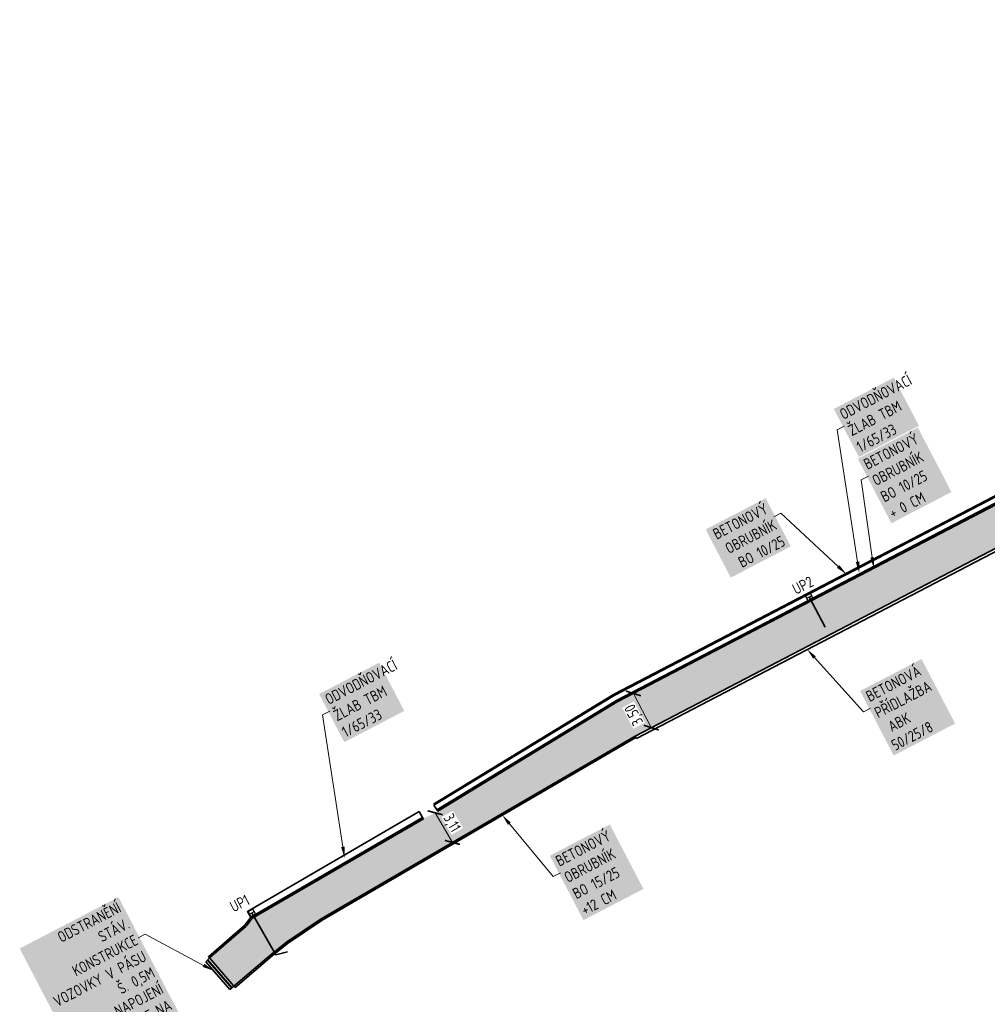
# Model space of a CAD drawing. Header units: metres. Extents: x -1063708 to -534076, y -2175421 to -1086750.
# Tile 2 of 7: x -534413 to -534325, y -1086936 to -1086847. Entities that reach past the tile are written whole.
import ezdxf
from ezdxf import colors
from ezdxf.entities.mleader import LeaderData, LeaderLine
from ezdxf.math import Vec2, Vec3

# ---------------------------------------------------------------- set-up
doc = ezdxf.new("R2010")
doc.units = ezdxf.units.M
doc.header["$LTSCALE"] = 0.7
doc.linetypes.add('CONTINOUS', pattern=[0])
for name, color, linetype, lineweight in [('AG_kanal destova', 24, 'G_POTR_626_PN', 35), ('AG_komunikace', 240, 'CONTINOUS', 50), ('RP_kom_popis', 240, 'Continuous', 35), ('RP_kom_srafy_asfalt', 41, 'Continuous', 18), ('RP_komunikace', 240, 'Continuous', 35)]:
    doc.layers.add(name, color=color, linetype=linetype, lineweight=lineweight)
doc.layers.add('RP_kom_odvodnění popis', color=160, linetype='Continuous')
doc.layers.add('ST_HATCH', color=7, linetype='Continuous')
doc.layers.add('RP_kom_zlaby', color=7, linetype='CONTINOUS', lineweight=30, true_color=0x5cb0ff)
doc.styles.add('GENERATED_STYLE_3', font='arialbd.ttf')
doc.styles.add('PM-Poznámka', font='isocpeur.ttf', dxfattribs={"width": 0.8})
doc.styles.add('PM2_Poznámkový', font='isocpeur.ttf', dxfattribs={"width": 0.8, "height": 2})
doc.linetypes.add('G_POTR_626_PN', pattern='A,0.5,-1,2,-6.5,[8,hpfmlin.shx,S=1,R=0,X=0,Y=0],-6.5,2,-1,0.5', length=20)
doc.linetypes.add('HP_03_DEM', pattern='A,0,[234,hpfmlin.shx,S=1,R=0,X=0,Y=0],-12.5', length=12.5)
doc.dimstyles.new('PM-Kom_Pozn', dxfattribs={"dimscale": 0, "dimtxt": 2, "dimasz": 2, "dimexe": 0, "dimexo": 5, "dimgap": 0.35, "dimtad": 1, "dimzin": 1, "dimtxsty": 'PM-Poznámka', "dimblk": 'ARCHTICK', "dimcen": 2.5, "dimclrd": 256, "dimclre": 256, "dimclrt": 256, "dimaunit": 2, "dimadec": 6, "dimazin": 0, "dimtfac": 1, "dimtmove": 1, "dimatfit": 3, "dimldrblk": 'DOTSMALL', "dimfxl": 10, "dimfxlon": 1, "dimtfill": 1, "dimlwd": 18, "dimlwe": 18, "dimarcsym": 0})

# ---------------------------------------------------------------- blocks, each defined once
blk = doc.blocks.new('_ARCHTICK')
at = {"color": 0, "linetype": 'ByBlock', "const_width": 0.15}
blk.add_lwpolyline([(-0.5, -0.5), (0.5, 0.5)], dxfattribs=at)
blk = doc.blocks.new('*D33')
at = {"layer": 'Defpoints', "color": 0, "transparency": 16777216}
blk.add_point((-534373.217, -1086921.704), dxfattribs=at)
at = {"layer": 'RP_kom_popis', "linetype": 'Continuous', "lineweight": 18, "transparency": 16777216}
blk.add_line((-534374.783, -1086919.015), (-534373.217, -1086921.704), dxfattribs=at)
at = {"layer": 'RP_kom_popis', "lineweight": 18, "transparency": 16777216}
for p, rotation in [((-534374.783, -1086919.015), 120.2101040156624), ((-534373.217, -1086921.704), 300.2101040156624)]:
    blk.add_blockref('_ARCHTICK', p, dxfattribs=dict(at, rotation=rotation))
at = {"layer": 'RP_kom_popis', "transparency": 16777216, "insert": (-534373.33, -1086919.969), "char_height": 1, "attachment_point": 5, "rotation": 300.2101, "style": 'PM-Poznámka', "bg_fill": 3, "box_fill_scale": 1.1, "bg_fill_color": 256, "bg_fill_true_color": 13158600, "bg_fill_transparency": 0}
blk.add_mtext('3,11', dxfattribs=at)
at = {"layer": 'Defpoints', "color": 0, "transparency": 16777216}
for p in [(-534374.554, -1086918.881), (-534372.988, -1086921.57)]:
    blk.add_point(p, dxfattribs=at)
blk = doc.blocks.new('_DotSmall')
at = {"color": 0, "linetype": 'ByBlock', "const_width": 0.5}
blk.add_lwpolyline([(-0.0625, 0, 1), (0.0625, 0, 1)], format="xyb", close=True, dxfattribs=at)
blk = doc.blocks.new('*D34')
at = {"layer": 'Defpoints', "color": 0, "transparency": 16777216}
for p in [(-534356.78, -1086908.178), (-534358.245, -1086908.941), (-534356.629, -1086912.045)]:
    blk.add_point(p, dxfattribs=at)
at = {"layer": 'RP_kom_popis', "linetype": 'Continuous', "lineweight": 18, "transparency": 16777216}
blk.add_line((-534355.163, -1086911.282), (-534356.78, -1086908.178), dxfattribs=at)
at = {"layer": 'RP_kom_popis', "lineweight": 18, "transparency": 16777216}
for p, rotation in [((-534356.78, -1086908.178), 117.51345), ((-534355.163, -1086911.282), 297.51345)]:
    blk.add_blockref('_ARCHTICK', p, dxfattribs=dict(at, rotation=rotation))
at = {"layer": 'RP_kom_popis', "transparency": 16777216, "insert": (-534356.659, -1086910.088), "char_height": 1, "attachment_point": 5, "rotation": 117.51345, "style": 'PM-Poznámka', "bg_fill": 3, "box_fill_scale": 1.1, "bg_fill_color": 256, "bg_fill_true_color": 13158600, "bg_fill_transparency": 0}
blk.add_mtext('3,50', dxfattribs=at)

msp = doc.modelspace()

# ---------------------------------------------------------------- hatches: boundary and pattern name
at = {"layer": 'RP_kom_srafy_asfalt', "transparency": 33554577}
h = msp.add_hatch(color=256, dxfattribs=at)
h.dxf.hatch_style = 1
edge = h.paths.add_edge_path()
edge.add_line((-534391.937, -1086929.295), (-534389.687, -1086931.878))
edge.add_line((-534389.687, -1086931.878), (-534388.29, -1086930.76))
edge.add_line((-534388.29, -1086930.76), (-534385.13, -1086928.64))
edge.add_line((-534385.13, -1086928.64), (-534380.465, -1086925.924))
edge.add_line((-534380.465, -1086925.924), (-534371.331, -1086920.606))
edge.add_line((-534371.331, -1086920.606), (-534356.629, -1086912.045))
edge.add_line((-534356.629, -1086912.045), (-534235.818, -1086849.121))
edge.add_line((-534235.818, -1086849.121), (-534236.137, -1086848.507))
edge.add_arc((-534238.629, -1086849.805), 2.809, 27.51345, 118.34931)
edge.add_line((-534239.962, -1086847.333), (-534240.406, -1086847.564))
edge.add_line((-534240.406, -1086847.564), (-534247.261, -1086851.134))
edge.add_line((-534247.261, -1086851.134), (-534253.51, -1086849.957))
edge.add_arc((-534254.436, -1086854.871), 5, 79.33536, 117.51165)
edge.add_line((-534256.745, -1086850.436), (-534272.903, -1086858.852))
edge.add_arc((-534270.593, -1086863.286), 5, 117.51165, 142.47835)
edge.add_line((-534274.559, -1086860.241), (-534281.099, -1086868.758))
edge.add_line((-534281.099, -1086868.758), (-534358.245, -1086908.941))
edge.add_line((-534358.245, -1086908.941), (-534374.554, -1086918.881))
edge.add_line((-534374.554, -1086918.881), (-534374.61, -1086918.91))
edge.add_line((-534374.61, -1086918.91), (-534375.85, -1086919.55))
edge.add_line((-534375.85, -1086919.55), (-534391.416, -1086928.612))
edge.add_line((-534391.416, -1086928.612), (-534391.937, -1086929.295))
h = msp.add_hatch(color=256, dxfattribs=at)
h.dxf.hatch_style = 1
h.paths.add_polyline_path([(-534395.26, -1086932.19), (-534391.916, -1086929.273), (-534389.688, -1086931.878), (-534393.053, -1086934.755)])
at = {"layer": 'ST_HATCH'}
h = msp.add_hatch(color=256, dxfattribs=at)
h.dxf.hatch_style = 1
h.paths.add_polyline_path([(-534387.332, -1086930.117), (-534389.687, -1086931.878), (-534390.996, -1086930.477), (-534388.207, -1086928.682), (-534356.761, -1086909.326), (-534356.01, -1086908.566), (-534323.094, -1086891.437), (-534322.473, -1086891.159), (-534321.884, -1086891.189), (-534318.18, -1086889.227), (-534238.659, -1086847.807), (-534237.031, -1086847.748), (-534235.784, -1086848.808), (-534237.115, -1086849.501), (-534236.878, -1086849.955), (-534246.208, -1086854.773), (-534246.427, -1086854.351), (-534269.043, -1086866.131), (-534300.972, -1086882.762), (-534322.036, -1086893.733), (-534343.32, -1086904.82), (-534353.958, -1086910.372), (-534384.02, -1086928.06), (-534385.13, -1086928.64)])

# ---------------------------------------------------------------- linework, layer by layer
at = {"layer": 'AG_kanal destova', "ltscale": 0.7}
msp.add_lwpolyline([(-534391.428, -1086928.096), (-534389.245, -1086931.912), (-534388.18, -1086931.65)], dxfattribs=at)
at = {"layer": 'AG_komunikace', "linetype": 'HP_03_DEM', "ltscale": 0.5}
msp.add_lwpolyline([(-534395.448, -1086932.354), (-534393.204, -1086934.93)], dxfattribs=at)
at = {"layer": 'RP_kom_popis'}
msp.add_lwpolyline([(-534391.826, -1086927.965), (-534391.517, -1086928.497)], dxfattribs=at)
at = {"layer": 'RP_kom_zlaby'}
for points in [[(-534341.162, -1086899.31), (-534340.931, -1086899.754), (-534340.488, -1086899.523), (-534340.719, -1086899.079)], [(-534391.77, -1086928.006), (-534391.518, -1086928.438), (-534391.086, -1086928.186), (-534391.337, -1086927.754)]]:
    msp.add_lwpolyline(points, close=True, dxfattribs=at)
for points in [[(-534341.047, -1086899.532), (-534340.604, -1086899.301)], [(-534391.644, -1086928.222), (-534391.212, -1086927.97)]]:
    msp.add_lwpolyline(points, dxfattribs=at)
at = {"layer": 'RP_komunikace'}
for points in [[(-534389.593, -1086931.995), (-534392.952, -1086934.872), (-534393.052, -1086934.755)], [(-534393.416, -1086935.068), (-534393.053, -1086934.755)]]:
    msp.add_lwpolyline(points, dxfattribs=at)

# ---------------------------------------------------------------- texts
at = {"layer": 'RP_kom_odvodnění popis', "style": 'PM2_Poznámkový', "width": 0.8}
for s, p in [('UP2', (-534342.018, -1086899.238)), ('UP1', (-534393.084, -1086928.08))]:
    msp.add_text(s, height=1, rotation=27.16187, dxfattribs=at).set_placement(p)

# ---------------------------------------------------------------- next in the draw order: dimensions: what is measured, and where the dimension line sits
at = {"layer": 'RP_kom_popis'}
for p1, p2, distance, picture, middle in [((-534356.629, -1086912.045), (-534358.245, -1086908.941), -1.652, '*D34', (-534356.659, -1086910.088)), ((-534374.554, -1086918.881), (-534372.988, -1086921.57), -0.265, '*D33', (-534373.33, -1086919.969))]:
    dim = msp.add_aligned_dim(p1=p1, p2=p2, distance=distance, dimstyle='PM-Kom_Pozn', dxfattribs=at)
    dim.commit()
    dim.dimension.update_dxf_attribs({"geometry": picture, "text_midpoint": middle})

# ---------------------------------------------------------------- next in the draw order: leaders
at = {"layer": 'RP_kom_popis', "lineweight": 18}
ml = msp.add_multileader_mtext('Standard', dxfattribs=at)
ml.set_content('\\A1;{\\fISOCPEUR|b0|i0|c238|p34;\\W0.8;BETONOVÝ OBRUBNÍK BO 10/25 + 0 CM}', color=256, style='GENERATED_STYLE_3')
ml.set_leader_properties(color=256, lineweight=9)
ml.build(insert=Vec2(0, 0))
ml.multileader.update_dxf_attribs({"text_left_attachment_type": 2, "text_right_attachment_type": 2, "dogleg_length": 0.36, "arrow_head_size": 1, "scale": 0.5})
ctx = ml.context
ctx.base_point, ctx.scale, ctx.char_height, ctx.arrow_head_size, ctx.landing_gap_size, ctx.plane_origin, ctx.plane_x_axis, ctx.plane_y_axis = Vec3(-534335.452, -1086888.442), 0.5, 1, 1, 0.18, Vec3(-534272.451, -1086863.744), Vec3(0.886902, 0.461957, 0), Vec3(-0.461957, 0.886902, 0)
ctx.left_attachment, ctx.right_attachment = 2, 2
notes = []
notes.append((ctx, [(1, (1, 1, 0), (-534336.09, -1086888.774), (0.886902, 0.461957, 0), 0.72, [(1, [(-534334.961, -1086896.813)], 0, [])])]))
ctx.mtext.insert, ctx.mtext.text_direction, ctx.mtext.rotation, ctx.mtext.width, ctx.mtext.defined_height, ctx.mtext.flow_direction = Vec3(-534336.001, -1086886.998), Vec3(0.886902, 0.461957, 0), 0.4802, 11.08645, 2.778, 5
ctx.mtext.has_bg_fill, ctx.mtext.bg_color, ctx.mtext.bg_scale_factor, ctx.mtext.bg_transparency, ctx.mtext.use_window_bg_color = 1, -1023410177, 1.3, 0, 0
ml = msp.add_multileader_mtext('Standard', dxfattribs=at)
ml.set_content('\\A1;{\\fISOCPEUR|b0|i0|c238|p34;\\W0.8;ODVODŇOVACÍ ŽLAB TBM 1/65/33}', color=256, style='GENERATED_STYLE_3')
ml.set_leader_properties(color=256, lineweight=9)
ml.build(insert=Vec2(0, 0))
ml.multileader.update_dxf_attribs({"text_left_attachment_type": 2, "text_right_attachment_type": 2, "dogleg_length": 0.36, "arrow_head_size": 1, "scale": 0.5})
ctx = ml.context
ctx.base_point, ctx.scale, ctx.char_height, ctx.arrow_head_size, ctx.landing_gap_size, ctx.plane_origin, ctx.plane_x_axis, ctx.plane_y_axis = Vec3(-534384.362, -1086909.795), 0.5, 1, 1, 0.18, Vec3(-534319.161, -1086890.176), Vec3(0.886902, 0.461957, 0), Vec3(-0.461957, 0.886902, 0)
ctx.left_attachment, ctx.right_attachment = 2, 2
notes.append((ctx, [(1, (1, 1, 0), (-534385, -1086910.128), (0.886902, 0.461957, 0), 0.72, [(0, [(-534383.015, -1086923.09)], 0, [])])]))
ctx.mtext.insert, ctx.mtext.text_direction, ctx.mtext.rotation, ctx.mtext.width, ctx.mtext.defined_height, ctx.mtext.flow_direction = Vec3(-534384.911, -1086908.352), Vec3(0.886902, 0.461957, 0), 0.4802, 11.08645, 2.778, 5
ctx.mtext.has_bg_fill, ctx.mtext.bg_color, ctx.mtext.bg_scale_factor, ctx.mtext.bg_transparency, ctx.mtext.use_window_bg_color = 1, -1023410177, 1.3, 0, 0
ml = msp.add_multileader_mtext('Standard', dxfattribs=at)
ml.set_content('\\A1;{\\fISOCPEUR|b0|i0|c238|p34;\\W0.8;BETONOVÁ PŘÍDLAŽBA  ABK 50/25/8 }', color=256, style='GENERATED_STYLE_3')
ml.set_leader_properties(color=256, lineweight=9)
ml.build(insert=Vec2(0, 0))
ml.multileader.update_dxf_attribs({"text_left_attachment_type": 2, "text_right_attachment_type": 2, "dogleg_length": 1.44, "arrow_head_size": 1, "scale": 0.5})
ctx = ml.context
ctx.base_point, ctx.scale, ctx.char_height, ctx.arrow_head_size, ctx.landing_gap_size, ctx.plane_origin, ctx.plane_x_axis, ctx.plane_y_axis = Vec3(-534335.245, -1086909.528), 0.5, 1, 1, 0.18, Vec3(-534275.198, -1086897.905), Vec3(0.886902, 0.461957, 0), Vec3(-0.461957, 0.886902, 0)
ctx.left_attachment, ctx.right_attachment = 2, 2
notes.append((ctx, [(1, (1, 1, 0), (-534335.883, -1086909.861), (0.886902, 0.461957, 0), 0.72, [(0, [(-534341.008, -1086904.174)], 0, [])])]))
ctx.mtext.insert, ctx.mtext.text_direction, ctx.mtext.rotation, ctx.mtext.width, ctx.mtext.defined_height, ctx.mtext.flow_direction = Vec3(-534335.794, -1086908.085), Vec3(0.886902, 0.461957, 0), 0.4802, 11.37384, 2.623, 5
ctx.mtext.has_bg_fill, ctx.mtext.bg_color, ctx.mtext.bg_scale_factor, ctx.mtext.bg_transparency, ctx.mtext.use_window_bg_color = 1, -1023410177, 1.3, 0, 0
ml = msp.add_multileader_mtext('Standard', dxfattribs=at)
ml.set_content('\\A1;{\\fISOCPEUR|b0|i0|c238|p34;\\W0.8;BETONOVÝ OBRUBNÍK BO 15/25 +12 CM}', color=256, style='GENERATED_STYLE_3')
ml.set_leader_properties(color=256, lineweight=9)
ml.build(insert=Vec2(0, 0))
ml.multileader.update_dxf_attribs({"text_left_attachment_type": 2, "text_right_attachment_type": 2, "dogleg_length": 0.36, "arrow_head_size": 1, "scale": 0.5})
ctx = ml.context
ctx.base_point, ctx.scale, ctx.char_height, ctx.arrow_head_size, ctx.landing_gap_size, ctx.plane_origin, ctx.plane_x_axis, ctx.plane_y_axis = Vec3(-534363.418, -1086924.482), 0.5, 1, 1, 0.18, Vec3(-534299.023, -1086902.462), Vec3(0.886902, 0.461957, 0), Vec3(-0.461957, 0.886902, 0)
ctx.left_attachment, ctx.right_attachment = 2, 2
notes.append((ctx, [(1, (1, 1, 0), (-534364.056, -1086924.814), (0.886902, 0.461957, 0), 0.72, [(0, [(-534368.683, -1086919.237)], 0, [])])]))
ctx.mtext.insert, ctx.mtext.text_direction, ctx.mtext.rotation, ctx.mtext.width, ctx.mtext.defined_height, ctx.mtext.flow_direction = Vec3(-534363.967, -1086923.038), Vec3(0.886902, 0.461957, 0), 0.4802, 11.08645, 2.778, 5
ctx.mtext.has_bg_fill, ctx.mtext.bg_color, ctx.mtext.bg_scale_factor, ctx.mtext.bg_transparency, ctx.mtext.use_window_bg_color = 1, -1023410177, 1.3, 0, 0
ml = msp.add_multileader_mtext('Standard', dxfattribs=at)
ml.set_content('\\A1;{\\fISOCPEUR|b0|i0|c238|p34;\\W0.8;ODSTRANĚNÍ STÁV. KONSTRUKCE VOZOVKY V PÁSU Š. 0,5M \\PNAPOJENÍ KOMUNIKACE NA STÁVAJÍCÍ KONSTRUKCI POMOCÍ ASF. ZÁLIVKY}', color=256, style='GENERATED_STYLE_3')
ml.set_leader_properties(color=256, lineweight=9)
ml.build(insert=Vec2(0, 0))
ml.multileader.update_dxf_attribs({"text_left_attachment_type": 2, "text_right_attachment_type": 2, "dogleg_length": 1.44, "arrow_head_size": 1, "scale": 0.5})
ctx = ml.context
ctx.base_point, ctx.scale, ctx.char_height, ctx.arrow_head_size, ctx.landing_gap_size, ctx.plane_origin, ctx.plane_x_axis, ctx.plane_y_axis = Vec3(-534418.607, -1086939.139), 0.5, 1, 1, 0.18, Vec3(-534380.019, -1086957.903), Vec3(0.886902, 0.461957), Vec3(-0.461957, 0.886902)
ctx.left_attachment, ctx.right_attachment, ctx.text_align_type = 2, 2, 2
notes.append((ctx, [(0, (1, 1, 0), (-534401.117, -1086930.029), (-0.886902, -0.461957), 0.72, [(1, [(-534394.928, -1086933.342)], 0, [])])]))
ctx.mtext.insert, ctx.mtext.text_direction, ctx.mtext.rotation, ctx.mtext.width, ctx.mtext.defined_height, ctx.mtext.alignment, ctx.mtext.flow_direction = Vec3(-534403.671, -1086927.075), Vec3(0.886902, 0.461957), 0.4802, 19.01704, 8.088, 3, 5
ctx.mtext.has_bg_fill, ctx.mtext.bg_color, ctx.mtext.bg_scale_factor, ctx.mtext.bg_transparency, ctx.mtext.use_window_bg_color = 1, -1023410177, 1.3, 0, 0
for ctx, leaders in notes:
    for number, flags, end, landing, length, lines in leaders:
        leader = LeaderData()
        leader.index, (leader.has_last_leader_line, leader.has_dogleg_vector, leader.attachment_direction) = number, flags
        leader.last_leader_point, leader.dogleg_vector, leader.dogleg_length = Vec3(end), Vec3(landing), length
        for number, points, colour, breaks in lines:
            line = LeaderLine()
            line.index, line.vertices, line.color, line.breaks = number, Vec3.list(points), colors.encode_raw_color(colour), breaks
            leader.lines.append(line)
        ctx.leaders.append(leader)

# ---------------------------------------------------------------- next in the draw order: linework, layer by layer
at = {"layer": 'RP_komunikace'}
for points in [[(-534358.598, -1086908.279), (-534374.947, -1086918.237)], [(-534358.546, -1086908.364), (-534358.546, -1086908.364), (-534358.546, -1086908.364), (-534374.895, -1086918.322)], [(-534358.319, -1086908.81), (-534358.319, -1086908.81), (-534358.319, -1086908.81), (-534374.634, -1086918.749)], [(-534356.629, -1086912.045), (-534385.13, -1086928.64), (-534388.29, -1086930.76), (-534389.687, -1086931.878), (-534389.687, -1086931.878)], [(-534356.56, -1086912.178), (-534385.05, -1086928.767), (-534388.201, -1086930.881), (-534389.593, -1086931.995)], [(-534356.629, -1086912.045), (-534356.513, -1086912.267)], [(-534391.826, -1086927.965), (-534391.826, -1086927.965), (-534376.24, -1086918.91)], [(-534376.24, -1086918.91), (-534375.947, -1086919.433), (-534375.85, -1086919.55)], [(-534374.895, -1086918.322), (-534374.556, -1086918.877)], [(-534392.036, -1086929.182), (-534391.517, -1086928.497), (-534375.947, -1086919.433)], [(-534391.916, -1086929.273), (-534391.416, -1086928.612), (-534375.851, -1086919.55)], [(-534392.036, -1086929.182), (-534395.366, -1086932.085), (-534395.26, -1086932.19)], [(-534391.937, -1086929.295), (-534395.26, -1086932.19), (-534393.053, -1086934.755), (-534389.687, -1086931.878)], [(-534395.612, -1086932.547), (-534395.26, -1086932.19)], [(-534395.618, -1086932.554), (-534393.416, -1086935.068)]]:
    msp.add_lwpolyline(points, dxfattribs=at)

# ---------------------------------------------------------------- next in the draw order: leaders
at = {"layer": 'RP_kom_popis', "lineweight": 18}
ml = msp.add_multileader_mtext('Standard', dxfattribs=at)
ml.set_content('\\A1;{\\fISOCPEUR|b0|i0|c238|p34;\\W0.8;ODVODŇOVACÍ ŽLAB TBM 1/65/33}', color=256, style='GENERATED_STYLE_3')
ml.set_leader_properties(color=256, lineweight=9)
ml.build(insert=Vec2(0, 0))
ml.multileader.update_dxf_attribs({"text_left_attachment_type": 2, "text_right_attachment_type": 2, "dogleg_length": 0.36, "arrow_head_size": 1, "scale": 0.5})
ctx = ml.context
ctx.base_point, ctx.scale, ctx.char_height, ctx.arrow_head_size, ctx.landing_gap_size, ctx.plane_origin, ctx.plane_x_axis, ctx.plane_y_axis = Vec3(-534337.633, -1086883.909), 0.5, 1, 1, 0.18, Vec3(-534272.432, -1086864.29), Vec3(0.886902, 0.461957, 0), Vec3(-0.461957, 0.886902, 0)
ctx.left_attachment, ctx.right_attachment = 2, 2
notes = []
notes.append((ctx, [(1, (1, 1, 0), (-534338.271, -1086884.241), (0.886902, 0.461957, 0), 0.72, [(0, [(-534336.286, -1086897.204)], 0, [])])]))
ctx.mtext.insert, ctx.mtext.text_direction, ctx.mtext.rotation, ctx.mtext.width, ctx.mtext.defined_height, ctx.mtext.flow_direction = Vec3(-534338.182, -1086882.465), Vec3(0.886902, 0.461957, 0), 0.4802, 11.08645, 2.778, 5
ctx.mtext.has_bg_fill, ctx.mtext.bg_color, ctx.mtext.bg_scale_factor, ctx.mtext.bg_transparency, ctx.mtext.use_window_bg_color = 1, -1023410177, 1.3, 0, 0
for ctx, leaders in notes:
    for number, flags, end, landing, length, lines in leaders:
        leader = LeaderData()
        leader.index, (leader.has_last_leader_line, leader.has_dogleg_vector, leader.attachment_direction) = number, flags
        leader.last_leader_point, leader.dogleg_vector, leader.dogleg_length = Vec3(end), Vec3(landing), length
        for number, points, colour, breaks in lines:
            line = LeaderLine()
            line.index, line.vertices, line.color, line.breaks = number, Vec3.list(points), colors.encode_raw_color(colour), breaks
            leader.lines.append(line)
        ctx.leaders.append(leader)

# ---------------------------------------------------------------- next in the draw order: leaders
ml = msp.add_multileader_mtext('Standard', dxfattribs=at)
ml.set_content('\\A1;{\\fISOCPEUR|b0|i0|c238|p34;\\W0.8;BETONOVÝ OBRUBNÍK BO 10/25 }', color=256, style='GENERATED_STYLE_3')
ml.set_leader_properties(color=256, lineweight=9)
ml.build(insert=Vec2(0, 0))
ml.multileader.update_dxf_attribs({"text_left_attachment_type": 2, "text_right_attachment_type": 2, "dogleg_length": 0.36, "arrow_head_size": 1, "scale": 0.5})
ctx = ml.context
ctx.base_point, ctx.scale, ctx.char_height, ctx.arrow_head_size, ctx.landing_gap_size, ctx.plane_origin, ctx.plane_x_axis, ctx.plane_y_axis = Vec3(-534353.578, -1086897.101), 0.5, 1, 1, 0.18, Vec3(-534400.384, -1086929.598), Vec3(0.886902, 0.461957, 0), Vec3(-0.461957, 0.886902, 0)
ctx.left_attachment, ctx.right_attachment, ctx.text_align_type = 2, 2, 2
notes = []
notes.append((ctx, [(1, (1, 1, 0), (-534343.397, -1086891.797), (-0.886902, -0.461957, 0), 0.72, [(1, [(-534337.457, -1086897.331)], 0, [])])]))
ctx.mtext.insert, ctx.mtext.text_direction, ctx.mtext.rotation, ctx.mtext.width, ctx.mtext.defined_height, ctx.mtext.alignment, ctx.mtext.flow_direction = Vec3(-534344.903, -1086890.853), Vec3(0.886902, 0.461957, 0), 0.4802, 11.08645, 2.778, 3, 5
ctx.mtext.has_bg_fill, ctx.mtext.bg_color, ctx.mtext.bg_scale_factor, ctx.mtext.bg_transparency, ctx.mtext.use_window_bg_color = 1, -1023410177, 1.3, 0, 0
for ctx, leaders in notes:
    for number, flags, end, landing, length, lines in leaders:
        leader = LeaderData()
        leader.index, (leader.has_last_leader_line, leader.has_dogleg_vector, leader.attachment_direction) = number, flags
        leader.last_leader_point, leader.dogleg_vector, leader.dogleg_length = Vec3(end), Vec3(landing), length
        for number, points, colour, breaks in lines:
            line = LeaderLine()
            line.index, line.vertices, line.color, line.breaks = number, Vec3.list(points), colors.encode_raw_color(colour), breaks
            leader.lines.append(line)
        ctx.leaders.append(leader)

# ---------------------------------------------------------------- next in the draw order: linework, layer by layer
at = {"layer": 'AG_kanal destova', "ltscale": 0.7}
msp.add_lwpolyline([(-534340.825, -1086899.416), (-534339.38, -1086902.17)], dxfattribs=at)
at = {"layer": 'RP_komunikace'}
for points in [[(-534356.629, -1086912.045), (-534300.186, -1086882.646), (-534262.936, -1086863.244), (-534235.818, -1086849.121)], [(-534356.513, -1086912.267), (-534300.071, -1086882.868), (-534262.821, -1086863.466), (-534235.569, -1086849.273)], [(-534281.099, -1086868.758), (-534301.803, -1086879.542), (-534358.245, -1086908.941), (-534374.556, -1086918.877)], [(-534358.592, -1086908.276), (-534302.149, -1086878.877), (-534281.471, -1086868.106)], [(-534358.546, -1086908.364), (-534302.103, -1086878.966), (-534281.424, -1086868.195)], [(-534281.198, -1086868.641), (-534301.872, -1086879.409), (-534358.319, -1086908.81)]]:
    msp.add_lwpolyline(points, dxfattribs=at)

doc.saveas('drawing.dxf')
